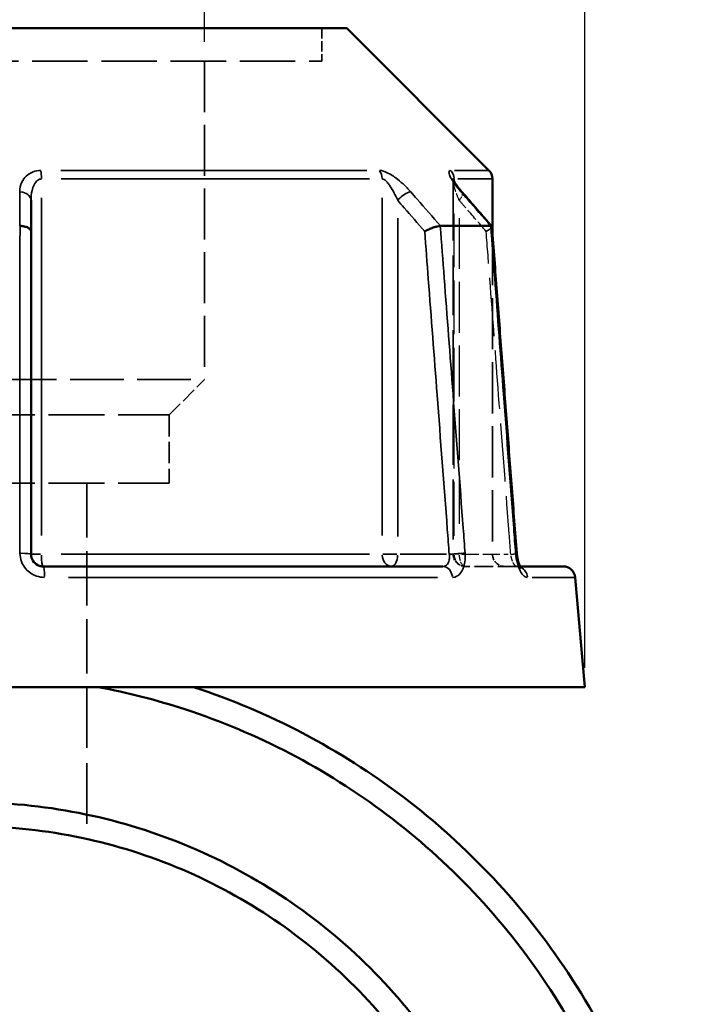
# Model space of a CAD drawing. Header units: millimetres. Extents: x 0 to 898, y 0 to 835.
# Tile 6 of 10: x 419 to 474, y 345 to 427. Entities that reach past the tile are written whole.
import ezdxf

# ---------------------------------------------------------------- set-up
doc = ezdxf.new("R2010")
doc.units = ezdxf.units.MM
doc.linetypes.add('DASHED', pattern=[0.2067, 0.1654, -0.0413])
for name, color, linetype, lineweight in [('Dimension (ANSI)', 7, 'Continuous', 25), ('Hidden (ANSI)', 7, 'DASHED', 35), ('Hidden Narrow (ANSI)', 7, 'DASHED', 25), ('Visible (ANSI)', 7, 'Continuous', 50), ('Visible Narrow (ANSI)', 7, 'Continuous', 35)]:
    doc.layers.add(name, color=color, linetype=linetype, lineweight=lineweight)
doc.styles.add('Note Text (ANSI)', font='tahoma.ttf')
doc.dimstyles.new('Default - mm (ANSI)', dxfattribs={"dimtxt": 3.048, "dimasz": 2.5, "dimexe": 3.175, "dimexo": 1.6002, "dimgap": 0.8, "dimtad": 0, "dimtoh": 1, "dimrnd": 1e-08, "dimzin": 4, "dimdsep": 46, "dimtxsty": 'Note Text (ANSI)', "dimcen": 0.09, "dimdle": 10, "dimclrd": 256, "dimclre": 256, "dimclrt": 256, "dimadec": 1, "dimazin": 1, "dimtfac": 1, "dimtofl": 0, "dimtmove": 0, "dimatfit": 3, "dimfxl": 1, "dimtolj": 1, "dimtzin": 4, "dimlwd": -1, "dimlwe": -1, "dimarcsym": 0})

# ---------------------------------------------------------------- blocks, each defined once
blk = doc.blocks.new('*D6')
at = {"layer": 'Defpoints', "color": 0, "transparency": 16777216}
for p in [(395.115, 465.038), (395.115, 423.32), (434.067, 423.32)]:
    blk.add_point(p, dxfattribs=at)
at = {"layer": 'Dimension (ANSI)', "transparency": 16777216}
for p, q in [((395.115, 424.921), (395.115, 468.213)), ((434.067, 424.921), (434.067, 468.213)), ((397.615, 465.038), (405.842, 465.038)), ((431.567, 465.038), (417.447, 465.038))]:
    blk.add_line(p, q, dxfattribs=at)
for points in [[(397.615, 465.455), (397.615, 464.622), (395.115, 465.038)], [(431.567, 465.455), (431.567, 464.622), (434.067, 465.038)]]:
    blk.add_solid(points, dxfattribs=at)
at = {"layer": 'Dimension (ANSI)', "transparency": 16777216, "insert": (406.642, 466.632), "char_height": 3.048, "attachment_point": 1, "style": 'Note Text (ANSI)'}
blk.add_mtext('\\A1;38.95', dxfattribs=at)
blk = doc.blocks.new('*D10')
at = {"layer": 'Defpoints', "color": 0, "transparency": 16777216}
for p in [(363.591, 465.455), (363.591, 371.455), (465.591, 371.455)]:
    blk.add_point(p, dxfattribs=at)
at = {"layer": 'Dimension (ANSI)', "transparency": 16777216}
for p, q in [((363.591, 373.055), (363.591, 468.63)), ((465.591, 373.055), (465.591, 468.63)), ((366.091, 465.455), (405.874, 465.455)), ((463.091, 465.455), (423.308, 465.455))]:
    blk.add_line(p, q, dxfattribs=at)
for points in [[(366.091, 465.872), (366.091, 465.038), (363.591, 465.455)], [(463.091, 465.872), (463.091, 465.038), (465.591, 465.455)]]:
    blk.add_solid(points, dxfattribs=at)
at = {"layer": 'Dimension (ANSI)', "transparency": 16777216, "insert": (406.674, 467.748), "char_height": 3.048, "attachment_point": 1, "style": 'Note Text (ANSI)'}
blk.add_mtext('\\A1;{\\fAIGDT|b0|i0;\\H3.0480;\\ln}\\fTahoma|b0|i0;\\H3.0480;102.00', dxfattribs=at)

msp = doc.modelspace()

# ---------------------------------------------------------------- linework, layer by layer
at = {"layer": 'Hidden (ANSI)', "ltscale": 5.199245}
msp.add_line((443.805, 426.05), (443.805, 423.32), dxfattribs=at)
at = {"layer": 'Hidden (ANSI)', "ltscale": 27.751116}
msp.add_line((385.377, 423.32), (443.805, 423.32), dxfattribs=at)
at = {"layer": 'Hidden (ANSI)', "ltscale": 25.534592}
msp.add_line((434.067, 423.32), (434.067, 396.93), dxfattribs=at)
at = {"layer": 'Hidden (ANSI)', "ltscale": 29.951862}
msp.add_line((454.684, 413.41), (454.684, 382.455), dxfattribs=at)
at = {"layer": 'Hidden (ANSI)', "ltscale": 25.685001}
msp.add_line((457.941, 409.001), (457.941, 382.455), dxfattribs=at)
at = {"layer": 'Hidden (ANSI)', "ltscale": 26.910172}
msp.add_line((395.115, 396.93), (434.067, 396.93), dxfattribs=at)
at = {"layer": 'Hidden (ANSI)', "ltscale": 7.869123}
msp.add_line((431.146, 394.009), (434.067, 396.93), dxfattribs=at)
at = {"layer": 'Hidden (ANSI)', "ltscale": 27.956678}
for p, q in [((398.036, 394.009), (431.146, 394.009)), ((398.036, 388.35), (431.146, 388.35))]:
    msp.add_line(p, q, dxfattribs=at)
at = {"layer": 'Hidden (ANSI)', "ltscale": 10.778293}
msp.add_line((431.146, 394.009), (431.146, 388.35), dxfattribs=at)
at = {"layer": 'Hidden (ANSI)', "ltscale": 27.245605}
msp.add_line((424.329, 388.35), (424.329, 371.455), dxfattribs=at)
at = {"layer": 'Hidden (ANSI)', "ltscale": 9.334328}
msp.add_line((459.928, 381.455), (455.684, 381.455), dxfattribs=at)
at = {"layer": 'Hidden (ANSI)', "ltscale": 1.47006}
msp.add_line((459.928, 381.455), (460.223, 381.455), dxfattribs=at)
at = {"layer": 'Hidden (ANSI)', "ltscale": 30.457872}
msp.add_line((424.329, 371.455), (424.329, 358.864), dxfattribs=at)
at = {"layer": 'Hidden (ANSI)', "ltscale": 2.991791}
for centre in [(455.684, 382.455), (458.941, 382.455)]:
    msp.add_arc(centre, 1, 180, 270, dxfattribs=at)
at = {"layer": 'Hidden (ANSI)', "ltscale": 7.587849}
msp.add_ellipse((-9417.07, -10895.277), major_axis=(-351.372, -15955.187), ratio=0.871319, start_param=2.377227, end_param=2.377477, dxfattribs=at)
at = {"layer": 'Hidden (ANSI)', "ltscale": 4.578617}
msp.add_open_spline([(454.684, 413.41), (454.684, 413.453), (454.681, 413.483), (454.674, 413.524), (454.671, 413.536), (454.668, 413.548), (454.668, 413.545), (454.675, 413.527), (454.684, 413.506), (454.717, 413.438), (454.746, 413.384), (454.832, 413.241), (454.894, 413.146), (455.038, 412.944), (455.12, 412.837), (455.281, 412.636), (455.358, 412.544), (455.439, 412.451)], degree=3, knots=[0.079099, 0.079099, 0.079099, 0.079099, 0.0947452, 0.0947452, 0.1107377, 0.1107377, 0.1298416, 0.1298416, 0.1559652, 0.1559652, 0.1953205, 0.1953205, 0.2485839, 0.2485839, 0.3018473, 0.3018473, 0.345416, 0.345416, 0.345416, 0.345416], dxfattribs=at)
at = {"layer": 'Hidden (ANSI)', "ltscale": 0.735502}
msp.add_open_spline([(454.669, 413.545), (454.669, 413.545), (454.671, 413.538), (454.677, 413.505), (454.682, 413.48), (454.684, 413.432), (454.684, 413.422), (454.684, 413.41)], degree=3, knots=[0.22711666, 0.22711666, 0.22711666, 0.22711666, 0.24544118, 0.24544118, 0.26213437, 0.26213437, 0.26631814, 0.26631814, 0.26631814, 0.26631814], dxfattribs=at)
at = {"layer": 'Hidden (ANSI)', "ltscale": 2.08922}
msp.add_open_spline([(457.421, 409.222), (457.423, 409.223), (457.424, 409.223), (457.527, 409.279), (457.618, 409.334), (457.764, 409.437), (457.82, 409.485), (457.882, 409.56), (457.896, 409.59), (457.894, 409.613)], degree=3, knots=[-0.1536484, -0.1536484, -0.1536484, -0.1536484, -0.1531733, -0.1531733, -0.1140628, -0.1140628, -0.0754613, -0.0754613, -0.0438738, -0.0438738, -0.0438738, -0.0438738], dxfattribs=at)
at = {"layer": 'Hidden (ANSI)', "ltscale": 2.63652}
msp.add_open_spline([(460.223, 381.455), (460.242, 381.418), (460.26, 381.389), (460.291, 381.343), (460.302, 381.331), (460.302, 381.331), (460.293, 381.341), (460.246, 381.374), (460.208, 381.396), (460.094, 381.438), (460.015, 381.455), (459.928, 381.455)], degree=3, knots=[0.1643631, 0.1643631, 0.1643631, 0.1643631, 0.1934363, 0.1934363, 0.2277272, 0.2277272, 0.25683, 0.25683, 0.2851617, 0.2851617, 0.314811, 0.314811, 0.314811, 0.314811], dxfattribs=at)
at = {"layer": 'Hidden (ANSI)', "ltscale": 1.700917}
msp.add_open_spline([(459.928, 381.455), (460.032, 381.455), (460.124, 381.43), (460.238, 381.381), (460.27, 381.358), (460.297, 381.336), (460.302, 381.331), (460.302, 381.331)], degree=3, knots=[0, 0, 0, 0, 0.03548795, 0.03548795, 0.06659065, 0.06659065, 0.08751627, 0.08751627, 0.08751627, 0.08751627], dxfattribs=at)
at = {"layer": 'Hidden Narrow (ANSI)', "ltscale": 26.917387}
msp.add_line((454.758, 384.001), (454.758, 411.82), dxfattribs=at)
at = {"layer": 'Hidden Narrow (ANSI)', "ltscale": 25.549519}
msp.add_line((455.184, 410.327), (455.184, 383.922), dxfattribs=at)
at = {"layer": 'Hidden Narrow (ANSI)', "ltscale": 1.795034}
msp.add_line((455.14, 382.455), (454.686, 382.455), dxfattribs=at)
at = {"layer": 'Hidden Narrow (ANSI)', "ltscale": 8.457208}
msp.add_line((455.398, 382.455), (459.243, 382.455), dxfattribs=at)
at = {"layer": 'Hidden Narrow (ANSI)', "ltscale": 2.029475}
msp.add_ellipse((454.684, 411.794), major_axis=(0.755, 0.656), ratio=0.354319, start_param=5.158424, end_param=6.223987, dxfattribs=at)
at = {"layer": 'Hidden Narrow (ANSI)', "ltscale": 2.692601}
for ratio in [0.926566, 0.5]:
    msp.add_ellipse((455.684, 382.455), major_axis=(0, -1), ratio=ratio, start_param=4.790929, end_param=6.204645, dxfattribs=at)
at = {"layer": 'Hidden Narrow (ANSI)', "ltscale": 1.797881}
msp.add_ellipse((458.957, 382.455), major_axis=(0.997, 0.076), ratio=0.04373, start_param=5.28677, end_param=6.230742, dxfattribs=at)
at = {"layer": 'Hidden Narrow (ANSI)', "ltscale": 0.633677}
msp.add_ellipse((459.928, 380.455), major_axis=(0, 1), ratio=0.921327, start_param=5.931955, end_param=6.2647, dxfattribs=at)
at = {"layer": 'Hidden Narrow (ANSI)', "ltscale": 3.592147}
msp.add_open_spline([(455.184, 411.794), (455.064, 412.07), (454.957, 412.344), (454.751, 412.958), (454.669, 413.292), (454.688, 413.471), (454.689, 413.481), (454.692, 413.491)], degree=3, knots=[0, 0, 0, 0, 0.1173418, 0.1173418, 0.2810905, 0.2810905, 0.2916805, 0.2916805, 0.2916805, 0.2916805], dxfattribs=at)
at = {"layer": 'Hidden Narrow (ANSI)', "ltscale": 6.249437}
msp.add_open_spline([(457.421, 409.222), (456.854, 409.874), (456.287, 410.526), (455.72, 411.179), (455.541, 411.384), (455.363, 411.589), (455.184, 411.794)], degree=3, knots=[2.5829682, 2.5829682, 2.5829682, 2.5829682, 2.8602417, 2.8602417, 2.8602417, 2.947537, 2.947537, 2.947537, 2.947537], dxfattribs=at)
at = {"layer": 'Hidden Narrow (ANSI)', "ltscale": 29.248648}
msp.add_open_spline([(459.457, 382.455), (459.404, 383.145), (459.352, 383.835), (459.017, 388.236), (458.735, 391.946), (458.453, 395.656), (458.209, 398.862), (457.965, 402.068), (457.622, 406.59), (457.521, 407.906), (457.421, 409.222)], degree=3, knots=[1.204615, 1.204615, 1.204615, 1.204615, 1.412472, 1.412472, 2.52983, 2.52983, 2.52983, 3.495256, 3.495256, 3.891591, 3.891591, 3.891591, 3.891591], dxfattribs=at)
at = {"layer": 'Hidden Narrow (ANSI)', "ltscale": 2.712193}
msp.add_open_spline([(459.928, 381.455), (459.906, 381.455), (459.88, 381.465), (459.811, 381.515), (459.765, 381.571), (459.66, 381.747), (459.601, 381.882), (459.512, 382.166), (459.479, 382.311), (459.457, 382.455)], degree=3, knots=[0, 0, 0, 0, 0.0486765, 0.0486765, 0.1265588, 0.1265588, 0.2278058, 0.2278058, 0.314814, 0.314814, 0.314814, 0.314814], dxfattribs=at)
at = {"layer": 'Visible (ANSI)'}
for p, q in [((383.313, 426.05), (445.869, 426.05)), ((445.869, 426.05), (457.648, 414.271)), ((457.941, 413.564), (457.941, 409.001)), ((419.691, 409.222), (419.691, 411.794)), ((453.624, 409.672), (457.786, 409.672)), ((419.691, 382.455), (419.691, 409.222)), ((420.691, 381.455), (453.828, 381.455)), ((460.223, 381.455), (463.8, 381.455)), ((464.796, 380.542), (465.591, 371.455)), ((363.591, 371.455), (465.591, 371.455))]:
    msp.add_line(p, q, dxfattribs=at)
for centre, start, end in [((456.941, 413.564), 0, 45), ((463.8, 380.455), 5, 90)]:
    msp.add_arc(centre, 1, start, end, dxfattribs=at)
msp.add_ellipse((-9296.136, -10756.217), major_axis=(348.539, 15758.933), ratio=0.871341, start_param=5.518901, end_param=5.519153, dxfattribs=at)
for points, knots in [([(455.439, 412.451), (455.34, 412.565), (455.246, 412.677), (455.075, 412.895), (454.996, 413.001), (454.859, 413.198), (454.801, 413.29), (454.735, 413.405), (454.716, 413.44), (454.691, 413.491), (454.682, 413.51), (454.673, 413.534), (454.67, 413.54), (454.669, 413.544), (454.669, 413.545), (454.669, 413.545)], [0, 0, 0, 0, 0.0532636, 0.0532636, 0.1065273, 0.1065273, 0.1597909, 0.1597909, 0.1864227, 0.1864227, 0.2069394, 0.2069394, 0.2220218, 0.2220218, 0.2271167, 0.2271167, 0.2271167, 0.2271167]), ([(419.691, 409.222), (419.691, 409.223), (419.691, 409.223), (419.69, 409.279), (419.667, 409.334), (419.578, 409.437), (419.512, 409.485), (419.345, 409.568), (419.243, 409.602), (419.02, 409.651), (418.901, 409.666), (418.779, 409.671)], [-0.1536484, -0.1536484, -0.1536484, -0.1536484, -0.1531732, -0.1531732, -0.1140628, -0.1140628, -0.0754611, -0.0754611, -0.0369591, -0.0369591, 0, 0, 0, 0]), ([(453.609, 409.671), (453.539, 409.666), (453.452, 409.651), (453.249, 409.602), (453.135, 409.568), (452.898, 409.485), (452.777, 409.437), (452.541, 409.334), (452.428, 409.279), (452.324, 409.223), (452.323, 409.223), (452.321, 409.222)], [-0.1535305, -0.1535305, -0.1535305, -0.1535305, -0.1164852, -0.1164852, -0.0778932, -0.0778932, -0.0392017, -0.0392017, 0, 0, 0.0004762, 0.0004762, 0.0004762, 0.0004762]), ([(457.894, 409.613), (457.894, 409.618), (457.893, 409.623), (457.881, 409.651), (457.849, 409.666), (457.797, 409.671)], [-0.04387383, -0.04387383, -0.04387383, -0.04387383, -0.03695914, -0.03695914, 0, 0, 0, 0]), ([(459.954, 382.531), (459.817, 384.336), (459.679, 386.142), (459.405, 389.753), (459.268, 391.558), (458.993, 395.169), (458.856, 396.975), (458.581, 400.585), (458.444, 402.391), (458.169, 406.002), (458.032, 407.807), (457.894, 409.613)], [1.204615, 1.204615, 1.204615, 1.204615, 1.748336, 1.748336, 2.292057, 2.292057, 2.835778, 2.835778, 3.379499, 3.379499, 3.92322, 3.92322, 3.92322, 3.92322]), ([(420.691, 381.455), (420.581, 381.455), (420.471, 381.473), (420.199, 381.567), (420.047, 381.67), (419.778, 381.984), (419.691, 382.22), (419.691, 382.455)], [0, 0, 0, 0, 0.066534, 0.066534, 0.1729885, 0.1729885, 0.3148129, 0.3148129, 0.3148129, 0.3148129]), ([(459.954, 382.531), (459.964, 382.394), (459.983, 382.256), (460.032, 381.996), (460.063, 381.875), (460.129, 381.666), (460.164, 381.578), (460.206, 381.488), (460.215, 381.471), (460.223, 381.455)], [0, 0, 0, 0, 0.0524687, 0.0524687, 0.1038572, 0.1038572, 0.1517375, 0.1517375, 0.1643631, 0.1643631, 0.1643631, 0.1643631]), ([(460.302, 381.331), (460.302, 381.331), (460.301, 381.331), (460.296, 381.337), (460.285, 381.352), (460.251, 381.403), (460.229, 381.442), (460.176, 381.55), (460.146, 381.622), (460.086, 381.796), (460.056, 381.902), (460.003, 382.137), (459.981, 382.267), (459.961, 382.443), (459.957, 382.487), (459.954, 382.531)], [0.0875163, 0.0875163, 0.0875163, 0.0875163, 0.0946431, 0.0946431, 0.1246226, 0.1246226, 0.1595063, 0.1595063, 0.2006208, 0.2006208, 0.2474292, 0.2474292, 0.2980865, 0.2980865, 0.314814, 0.314814, 0.314814, 0.314814]), ([(425.264, 371.455), (427.695, 370.996), (430.096, 370.379), (432.448, 369.611), (435.449, 368.63), (438.368, 367.401), (443.968, 364.481), (446.647, 362.79), (451.746, 358.951), (454.158, 356.794), (458.589, 352.106), (460.606, 349.575), (464.306, 344.036), (465.958, 341.008), (468.696, 334.706), (469.782, 331.431), (471.899, 322.415), (472.363, 316.54), (471.938, 310.729), (471.512, 304.918), (470.198, 299.174), (465.519, 287.35), (461.823, 281.407), (452.388, 270.992), (446.577, 266.593), (435.905, 261.292), (431.386, 259.709), (426.741, 258.704)], [-2.954806, -2.954806, -2.954806, -2.954806, -2.825688, -2.825688, -2.825688, -2.66093, -2.66093, -2.496172, -2.496172, -2.327946, -2.327946, -2.159721, -2.159721, -1.980584, -1.980584, -1.801448, -1.801448, -1.497729, -1.497729, -1.497729, -1.194011, -1.194011, -0.834784, -0.834784, -0.461023, -0.461023, -0.212999, -0.212999, -0.212999, -0.212999]), ([(426.706, 256.676), (431.629, 257.7), (436.423, 259.352), (447.549, 264.846), (453.552, 269.357), (463.319, 280.056), (467.16, 286.167), (472.049, 298.346), (473.437, 304.272), (473.909, 310.275), (474.38, 316.278), (473.933, 322.357), (471.789, 331.702), (470.682, 335.099), (467.876, 341.643), (466.179, 344.791), (462.366, 350.553), (460.283, 353.188), (455.702, 358.073), (453.204, 360.323), (447.919, 364.329), (445.139, 366.095), (439.324, 369.145), (436.29, 370.43), (433.17, 371.455)], [0.206133, 0.206133, 0.206133, 0.206133, 0.461023, 0.461023, 0.834784, 0.834784, 1.194011, 1.194011, 1.497729, 1.497729, 1.497729, 1.801448, 1.801448, 1.980584, 1.980584, 2.159721, 2.159721, 2.327946, 2.327946, 2.496172, 2.496172, 2.66093, 2.66093, 2.825688, 2.825688, 2.825688, 2.825688]), ([(426.741, 269.552), (427.359, 269.717), (427.975, 269.895), (433.782, 271.705), (438.692, 274.236), (447.394, 280.844), (451.175, 284.934), (455.753, 292.059), (457.126, 294.725), (459.343, 300.269), (460.186, 303.147), (461.644, 310.742), (461.827, 315.541), (461.288, 320.26), (460.749, 324.978), (459.488, 329.613), (455.146, 339.411), (451.676, 344.399), (443.089, 352.767), (437.961, 356.129), (426.757, 360.71), (420.675, 361.905), (414.591, 361.905)], [-2.880245, -2.880245, -2.880245, -2.880245, -2.839401, -2.839401, -2.492111, -2.492111, -2.141888, -2.141888, -1.951178, -1.951178, -1.760467, -1.760467, -1.45704, -1.45704, -1.45704, -1.153612, -1.153612, -0.772427, -0.772427, -0.388139, -0.388139, 0, 0, 0, 0]), ([(414.591, 359.93), (420.454, 359.93), (426.315, 358.769), (437.097, 354.327), (442.024, 351.069), (450.249, 342.976), (453.557, 338.157), (457.67, 328.716), (458.849, 324.257), (459.335, 319.728), (459.82, 315.199), (459.612, 310.602), (458.167, 303.342), (457.342, 300.595), (455.189, 295.31), (453.861, 292.772), (449.451, 285.996), (445.827, 282.119), (437.514, 275.861), (432.837, 273.471), (427.49, 271.816), (427.085, 271.697), (426.679, 271.584)], [0, 0, 0, 0, 0.388139, 0.388139, 0.772427, 0.772427, 1.153612, 1.153612, 1.45704, 1.45704, 1.45704, 1.760467, 1.760467, 1.951178, 1.951178, 2.141888, 2.141888, 2.492111, 2.492111, 2.839401, 2.839401, 2.867725, 2.867725, 2.867725, 2.867725])]:
    msp.add_open_spline(points, degree=3, knots=knots, dxfattribs=at)
for points in [[(418.753, 409.672), (418.761, 409.672), (418.77, 409.671), (418.779, 409.671)], [(453.609, 409.671), (453.614, 409.671), (453.619, 409.672), (453.624, 409.672)], [(457.786, 409.672), (457.79, 409.672), (457.793, 409.671), (457.797, 409.671)]]:
    msp.add_open_spline(points, degree=3, dxfattribs=at)
at = {"layer": 'Visible Narrow (ANSI)'}
for p, q in [((422.153, 414.271), (447.519, 414.271)), ((454.791, 414.271), (457.64, 414.271)), ((447.743, 413.564), (422.204, 413.564)), ((454.758, 413.375), (454.758, 413.554)), ((457.933, 413.564), (455.065, 413.564)), ((420.554, 384.011), (420.554, 412.008)), ((448.795, 412.008), (448.795, 384.011)), ((450.084, 383.922), (450.084, 410.327)), ((420.483, 382.455), (419.694, 382.455)), ((422.204, 382.455), (447.743, 382.455)), ((450.021, 382.455), (448.841, 382.455)), ((454.143, 382.455), (450.298, 382.455)), ((453.381, 380.542), (422.798, 380.542)), ((464.786, 380.542), (461.227, 380.542))]:
    msp.add_line(p, q, dxfattribs=at)
for centre, major_axis, ratio, start_param, end_param in [((420.416, 413.564), (0, -1), 0.137542, 1.610066, 2.316925), ((448.006, 413.564), (0, 1), 0.789023, 4.751659, 5.458517), ((453.831, 413.564), (0, -1), 0.926566, 1.610066, 2.316925), ((418.691, 411.794), (1, 0), 0.708638, 0.075252, 1.429786), ((450.584, 411.794), (-0.755, -0.656), 0.354319, 3.66944, 5.023974), ((454.684, 411.794), (0.755, 0.656), 0.354319, 0.016054, 0.305024), ((418.691, 382.455), (1, 0), 0.08746, 0.07437, 1.413032), ((420.691, 382.455), (0, -1), 0.137542, 4.790929, 6.204645), ((449.584, 382.455), (0, -1), 0.789023, 4.790929, 6.204645), ((449.584, 382.455), (0, -1), 0.5, 0.07854, 1.492257), ((454.857, 382.455), (0.997, 0.076), 0.04373, 0.679702, 2.018364), ((458.957, 382.455), (0.997, 0.076), 0.04373, 0.021927, 0.416616), ((420.691, 380.455), (0, 1), 0.123962, 4.873832, 6.209009), ((453.828, 380.455), (0, 1), 0.797365, 4.873832, 6.209009), ((459.928, 380.455), (0, 1), 0.921327, 4.855346, 5.857779)]:
    msp.add_ellipse(centre, major_axis=major_axis, ratio=ratio, start_param=start_param, end_param=end_param, dxfattribs=at)
for points, knots in [([(420.513, 414.271), (420.281, 414.271), (420.056, 414.228), (419.407, 413.978), (419.109, 413.654), (418.815, 413.052), (418.757, 412.778), (418.757, 412.502)], [-0.3454164, -0.3454164, -0.3454164, -0.3454164, -0.2762086, -0.2762086, -0.1173418, -0.1173418, 0, 0, 0, 0]), ([(451.161, 412.502), (450.969, 412.723), (450.756, 412.942), (450.339, 413.325), (450.14, 413.491), (449.796, 413.746), (449.654, 413.842), (449.357, 414.019), (449.202, 414.099), (448.943, 414.202), (448.836, 414.235), (448.676, 414.265), (448.618, 414.271), (448.564, 414.271)], [-0.345416, -0.345416, -0.345416, -0.345416, -0.2514166, -0.2514166, -0.1744529, -0.1744529, -0.1228891, -0.1228891, -0.0672144, -0.0672144, -0.0258517, -0.0258517, 0, 0, 0, 0]), ([(454.486, 414.271), (454.404, 414.271), (454.356, 414.234), (454.301, 413.999), (454.463, 413.665), (454.873, 413.052), (455.087, 412.778), (455.327, 412.502)], [-0.3454168, -0.3454168, -0.3454168, -0.3454168, -0.2810905, -0.2810905, -0.1173418, -0.1173418, 0, 0, 0, 0]), ([(419.691, 411.794), (419.691, 412.07), (419.719, 412.344), (419.863, 412.947), (420.01, 413.271), (420.329, 413.52), (420.439, 413.564), (420.554, 413.564)], [0, 0, 0, 0, 0.1173418, 0.1173418, 0.2762086, 0.2762086, 0.3454164, 0.3454164, 0.3454164, 0.3454164]), ([(448.795, 413.564), (448.822, 413.564), (448.85, 413.558), (448.929, 413.528), (448.982, 413.495), (449.11, 413.392), (449.187, 413.312), (449.334, 413.135), (449.404, 413.039), (449.576, 412.784), (449.674, 412.618), (449.882, 412.235), (449.988, 412.016), (450.084, 411.794)], [0, 0, 0, 0, 0.0258517, 0.0258517, 0.0672144, 0.0672144, 0.1228891, 0.1228891, 0.1744529, 0.1744529, 0.2514166, 0.2514166, 0.345416, 0.345416, 0.345416, 0.345416]), ([(418.757, 412.502), (418.756, 412.296), (418.756, 412.091), (418.756, 411.886), (418.755, 411.148), (418.754, 410.41), (418.753, 409.672)], [-0.9791356, -0.9791356, -0.9791356, -0.9791356, -0.8918446, -0.8918446, -0.8918446, -0.5780995, -0.5780995, -0.5780995, -0.5780995]), ([(453.624, 409.672), (452.982, 410.41), (452.34, 411.148), (451.698, 411.885), (451.519, 412.091), (451.34, 412.296), (451.161, 412.502)], [-2.5657172, -2.5657172, -2.5657172, -2.5657172, -2.2520132, -2.2520132, -2.2520132, -2.1646811, -2.1646811, -2.1646811, -2.1646811]), ([(455.327, 412.502), (455.505, 412.296), (455.684, 412.091), (455.862, 411.886), (456.503, 411.148), (457.145, 410.41), (457.786, 409.672)], [-2.947537, -2.947537, -2.947537, -2.947537, -2.8602417, -2.8602417, -2.8602417, -2.5465009, -2.5465009, -2.5465009, -2.5465009]), ([(450.084, 411.794), (450.263, 411.589), (450.442, 411.384), (450.62, 411.178), (451.187, 410.526), (451.754, 409.874), (452.321, 409.222)], [2.1646811, 2.1646811, 2.1646811, 2.1646811, 2.2520132, 2.2520132, 2.2520132, 2.5292499, 2.5292499, 2.5292499, 2.5292499]), ([(418.779, 409.671), (418.778, 408.234), (418.778, 406.798), (418.777, 402.155), (418.777, 398.949), (418.776, 395.744), (418.776, 392.033), (418.775, 388.323), (418.775, 383.923), (418.774, 383.232), (418.774, 382.542)], [-3.927938, -3.927938, -3.927938, -3.927938, -3.495255, -3.495255, -2.52983, -2.52983, -2.52983, -1.412472, -1.412472, -1.204615, -1.204615, -1.204615, -1.204615]), ([(455.675, 382.542), (455.622, 383.232), (455.57, 383.923), (455.235, 388.323), (454.952, 392.033), (454.67, 395.744), (454.426, 398.949), (454.182, 402.155), (453.828, 406.798), (453.719, 408.234), (453.609, 409.671)], [-3.256066, -3.256066, -3.256066, -3.256066, -3.048209, -3.048209, -1.930851, -1.930851, -1.930851, -0.965426, -0.965426, -0.532743, -0.532743, -0.532743, -0.532743]), ([(457.797, 409.671), (457.906, 408.234), (458.015, 406.798), (458.368, 402.155), (458.612, 398.949), (458.855, 395.744), (459.137, 392.033), (459.419, 388.323), (459.753, 383.923), (459.806, 383.232), (459.858, 382.542)], [-3.927938, -3.927938, -3.927938, -3.927938, -3.495256, -3.495256, -2.52983, -2.52983, -2.52983, -1.412472, -1.412472, -1.204615, -1.204615, -1.204615, -1.204615]), ([(452.321, 409.222), (452.421, 407.906), (452.522, 406.59), (452.865, 402.068), (453.109, 398.862), (453.353, 395.656), (453.635, 391.946), (453.917, 388.236), (454.252, 383.835), (454.304, 383.145), (454.357, 382.455)], [0.56909, 0.56909, 0.56909, 0.56909, 0.965426, 0.965426, 1.930851, 1.930851, 1.930851, 3.048209, 3.048209, 3.256066, 3.256066, 3.256066, 3.256066]), ([(418.774, 382.542), (418.774, 382.071), (418.951, 381.601), (419.5, 380.972), (419.81, 380.766), (420.365, 380.579), (420.59, 380.542), (420.815, 380.542)], [-0.3148129, -0.3148129, -0.3148129, -0.3148129, -0.1729885, -0.1729885, -0.066534, -0.066534, 0, 0, 0, 0]), ([(454.357, 382.455), (454.367, 382.389), (454.373, 382.323), (454.376, 382.154), (454.367, 382.053), (454.321, 381.841), (454.275, 381.735), (454.117, 381.525), (453.98, 381.455), (453.828, 381.455)], [0, 0, 0, 0, 0.0398626, 0.0398626, 0.1036426, 0.1036426, 0.1865568, 0.1865568, 0.3148109, 0.3148109, 0.3148109, 0.3148109]), ([(454.623, 380.542), (454.886, 380.542), (455.134, 380.682), (455.44, 381.102), (455.535, 381.313), (455.645, 381.738), (455.673, 381.94), (455.687, 382.277), (455.685, 382.41), (455.675, 382.542)], [-0.3148109, -0.3148109, -0.3148109, -0.3148109, -0.1865568, -0.1865568, -0.1036426, -0.1036426, -0.0398626, -0.0398626, 0, 0, 0, 0]), ([(459.858, 382.542), (459.88, 382.253), (459.93, 381.964), (460.087, 381.395), (460.203, 381.126), (460.433, 380.774), (460.541, 380.662), (460.715, 380.562), (460.782, 380.542), (460.846, 380.542)], [-0.314814, -0.314814, -0.314814, -0.314814, -0.2278058, -0.2278058, -0.1265588, -0.1265588, -0.0486765, -0.0486765, 0, 0, 0, 0])]:
    msp.add_open_spline(points, degree=3, knots=knots, dxfattribs=at)
msp.add_open_spline([(454.692, 413.491), (454.702, 413.538), (454.724, 413.564), (454.758, 413.564)], degree=3, dxfattribs=at)

# ---------------------------------------------------------------- dimensions: what is measured, and where the dimension line sits
at = {"layer": 'Dimension (ANSI)'}
dim = msp.add_linear_dim(base=(363.591, 465.455), p1=(465.591, 371.455), p2=(363.591, 371.455), angle=180, text='{\\fAIGDT|b0|i0;\\H3.0480;\\ln}\\fTahoma|b0|i0;\\H3.0480;<>', dimstyle='Default - mm (ANSI)', override={"dimgap": 0.8, "dimtoh": 0, "dimdec": 2, "dimtol": 0, "dimlim": 0, "dimtp": 0, "dimtm": 0, "dimtdec": 2, "dimatfit": 1}, dxfattribs=at)
dim.commit()
dim.dimension.update_dxf_attribs({"geometry": '*D10', "text_midpoint": (414.591, 465.455), "dimtype": 160})
dim = msp.add_linear_dim(base=(395.115, 465.038), p1=(434.067, 423.32), p2=(395.115, 423.32), angle=180, dimstyle='Default - mm (ANSI)', override={"dimgap": 0.8, "dimtoh": 0, "dimdec": 2, "dimtol": 0, "dimlim": 0, "dimtp": 0, "dimtm": 0, "dimtdec": 2, "dimatfit": 1}, dxfattribs=at)
dim.commit()
dim.dimension.update_dxf_attribs({"geometry": '*D6', "text_midpoint": (411.645, 465.038), "dimtype": 160})

doc.saveas('drawing.dxf')
